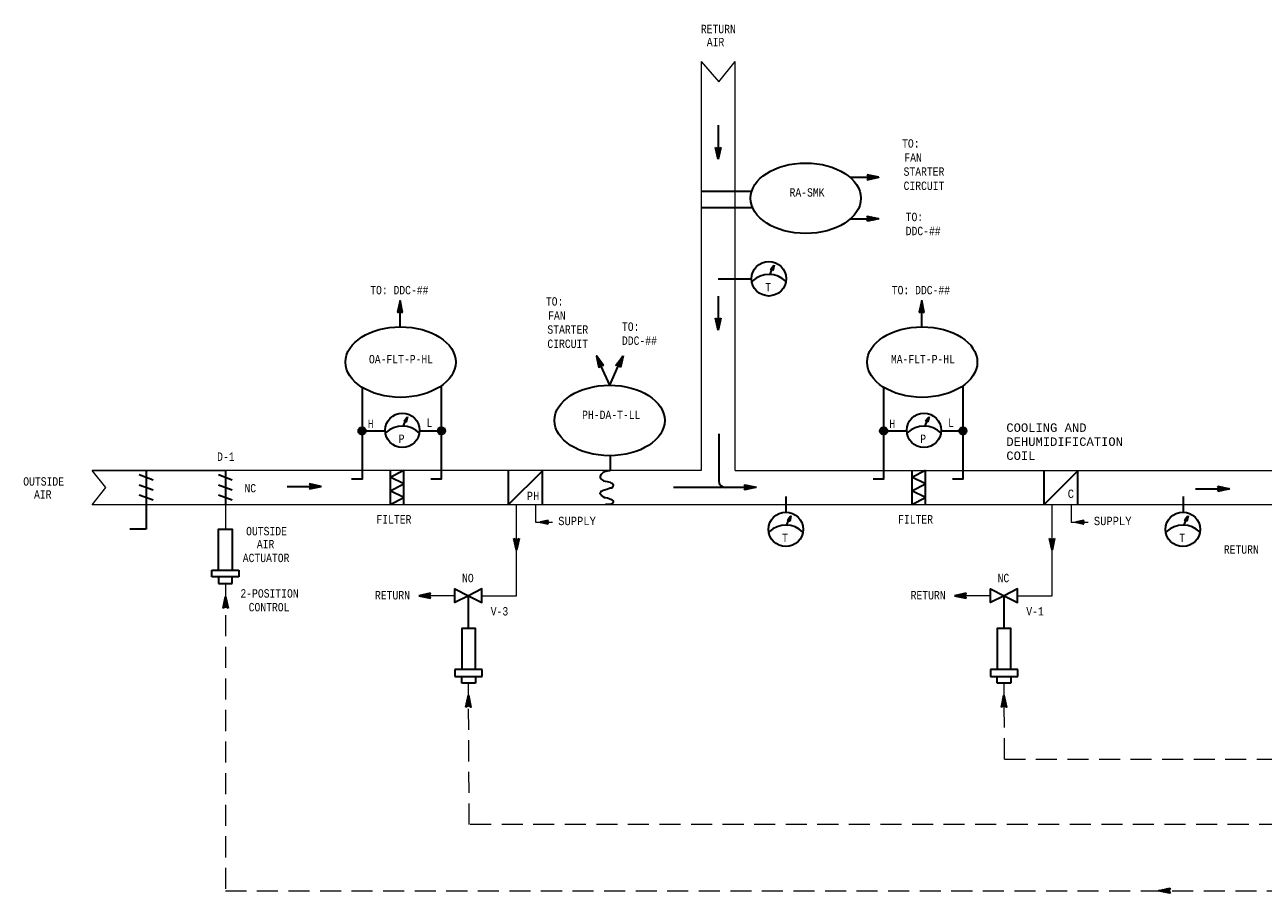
# Model space of a CAD drawing. Header units: inches. Extents: x 2 to 32.1, y 0.4 to 19.6.
# Tile 2 of 3: x 2 to 16.7, y 6.9 to 17.2. Entities that reach past the tile are written whole.
import ezdxf
from ezdxf.enums import TextEntityAlignment as Align

# ---------------------------------------------------------------- set-up
doc = ezdxf.new("R2010")
doc.units = ezdxf.units.IN
doc.header["$MEASUREMENT"] = 0
doc.linetypes.add('HIDDEN', pattern=[0.375, 0.25, -0.125])
for name, color, linetype, lineweight in [('M-ANNO-SYMB', 6, 'Continuous', 30), ('M-ANNO-TEXT', 2, 'Continuous', 30), ('M-DIAG-GRPH', 6, 'Continuous', 13)]:
    doc.layers.add(name, color=color, linetype=linetype, lineweight=lineweight)
doc.styles.add('CONTROLTXT', font='monotxt.shx')

msp = doc.modelspace()

# ---------------------------------------------------------------- linework, layer by layer
at = {"layer": 'M-ANNO-SYMB', "linetype": 'Continuous'}
for p, q in [((10.201, 16.017), (10.201, 15.612)), ((10.201, 15.612), (10.171, 15.752)), ((10.171, 15.752), (10.201, 15.737)), ((10.172, 15.746), (10.176, 15.749)), ((10.174, 15.751), (10.221, 15.704)), ((10.174, 15.737), (10.183, 15.746)), ((10.182, 15.702), (10.231, 15.751)), ((10.231, 15.752), (10.201, 15.612)), ((10.201, 15.737), (10.231, 15.752)), ((10.22, 15.747), (10.228, 15.739)), ((10.227, 15.75), (10.23, 15.747)), ((10.174, 15.74), (10.219, 15.695)), ((10.176, 15.728), (10.19, 15.742)), ((10.176, 15.727), (10.217, 15.686)), ((10.178, 15.719), (10.197, 15.739)), ((10.179, 15.713), (10.215, 15.677)), ((10.18, 15.711), (10.211, 15.742)), ((10.182, 15.7), (10.213, 15.669)), ((10.184, 15.693), (10.228, 15.738)), ((10.185, 15.686), (10.211, 15.66)), ((10.186, 15.684), (10.225, 15.724)), ((10.187, 15.676), (10.222, 15.711)), ((10.188, 15.673), (10.209, 15.651)), ((10.189, 15.667), (10.219, 15.697)), ((10.191, 15.658), (10.216, 15.684)), ((10.191, 15.659), (10.208, 15.642)), ((10.193, 15.65), (10.214, 15.67)), ((10.194, 15.646), (10.206, 15.634)), ((10.195, 15.74), (10.223, 15.712)), ((10.195, 15.641), (10.211, 15.657)), ((10.197, 15.632), (10.208, 15.643)), ((10.197, 15.632), (10.204, 15.625)), ((10.199, 15.623), (10.205, 15.63)), ((10.2, 15.619), (10.202, 15.616)), ((10.2, 15.615), (10.202, 15.616)), ((10.206, 15.739), (10.224, 15.721)), ((10.213, 15.743), (10.226, 15.73)), ((12.111, 15.398), (11.971, 15.428)), ((11.971, 15.428), (11.986, 15.398)), ((11.971, 15.368), (12.111, 15.398)), ((11.986, 15.398), (11.971, 15.368)), ((12.021, 15.417), (11.972, 15.368)), ((11.973, 15.425), (12.019, 15.378)), ((11.973, 15.371), (11.976, 15.369)), ((11.977, 15.426), (11.974, 15.423)), ((11.986, 15.424), (11.977, 15.416)), ((11.977, 15.379), (11.985, 15.371)), ((11.98, 15.386), (11.993, 15.372)), ((11.995, 15.423), (11.981, 15.408)), ((12.012, 15.419), (11.981, 15.388)), ((11.983, 15.425), (12.028, 15.38)), ((11.983, 15.404), (12.011, 15.376)), ((12.004, 15.421), (11.984, 15.401)), ((11.984, 15.393), (12.002, 15.374)), ((12.03, 15.415), (11.986, 15.371)), ((11.996, 15.422), (12.037, 15.382)), ((12.039, 15.413), (11.999, 15.374)), ((12.01, 15.419), (12.046, 15.384)), ((12.048, 15.411), (12.013, 15.377)), ((12.023, 15.416), (12.055, 15.386)), ((12.056, 15.409), (12.026, 15.379)), ((12.037, 15.414), (12.063, 15.387)), ((12.065, 15.408), (12.04, 15.382)), ((12.051, 15.411), (12.072, 15.389)), ((12.074, 15.406), (12.053, 15.385)), ((12.064, 15.408), (12.081, 15.391)), ((12.082, 15.404), (12.067, 15.388)), ((12.078, 15.405), (12.089, 15.393)), ((12.091, 15.402), (12.08, 15.391)), ((12.091, 15.402), (12.098, 15.395)), ((12.1, 15.4), (12.094, 15.394)), ((12.105, 15.399), (12.107, 15.397)), ((12.109, 15.398), (12.107, 15.397)), ((9.999, 15.233), (10.604, 15.233)), ((9.999, 15.039), (10.604, 15.039)), ((11.971, 14.936), (12.111, 14.906)), ((11.986, 14.906), (11.971, 14.936)), ((12.111, 14.906), (11.971, 14.876)), ((11.971, 14.876), (11.986, 14.906)), ((12.021, 14.887), (11.972, 14.936)), ((11.973, 14.932), (11.976, 14.935)), ((11.973, 14.879), (12.019, 14.926)), ((11.977, 14.878), (11.974, 14.881)), ((11.977, 14.925), (11.985, 14.933)), ((11.986, 14.879), (11.977, 14.888)), ((11.98, 14.918), (11.993, 14.931)), ((12.012, 14.885), (11.981, 14.916)), ((11.995, 14.881), (11.981, 14.895)), ((11.983, 14.9), (12.011, 14.928)), ((11.983, 14.879), (12.028, 14.924)), ((11.984, 14.911), (12.002, 14.93)), ((12.004, 14.883), (11.984, 14.903)), ((12.03, 14.889), (11.986, 14.933)), ((11.996, 14.882), (12.037, 14.922)), ((12.039, 14.891), (11.999, 14.93)), ((12.01, 14.884), (12.046, 14.92)), ((12.048, 14.893), (12.013, 14.927)), ((12.023, 14.887), (12.055, 14.918)), ((12.056, 14.894), (12.026, 14.924)), ((12.037, 14.89), (12.063, 14.916)), ((12.065, 14.896), (12.04, 14.922)), ((12.051, 14.893), (12.072, 14.915)), ((12.074, 14.898), (12.053, 14.919)), ((12.064, 14.896), (12.081, 14.913)), ((12.082, 14.9), (12.067, 14.916)), ((12.078, 14.899), (12.089, 14.911)), ((12.091, 14.902), (12.08, 14.913)), ((12.091, 14.902), (12.098, 14.909)), ((12.1, 14.904), (12.094, 14.91)), ((12.105, 14.905), (12.107, 14.907)), ((12.109, 14.906), (12.107, 14.907)), ((10.824, 14.3), (10.865, 14.356)), ((10.855, 14.312), (10.824, 14.3)), ((10.84, 14.301), (10.824, 14.3)), ((10.856, 14.316), (10.828, 14.306)), ((10.83, 14.3), (10.828, 14.305)), ((10.833, 14.3), (10.83, 14.309)), ((10.857, 14.321), (10.832, 14.311)), ((10.837, 14.3), (10.833, 14.312)), ((10.842, 14.298), (10.835, 14.316)), ((10.855, 14.308), (10.835, 14.3)), ((10.858, 14.325), (10.836, 14.316)), ((10.849, 14.289), (10.838, 14.319)), ((10.859, 14.329), (10.84, 14.322)), ((10.85, 14.288), (10.84, 14.301)), ((10.852, 14.294), (10.841, 14.323)), ((10.854, 14.304), (10.841, 14.299)), ((10.853, 14.3), (10.843, 14.326)), ((10.86, 14.333), (10.844, 14.327)), ((10.853, 14.299), (10.844, 14.296)), ((10.854, 14.307), (10.846, 14.33)), ((10.852, 14.295), (10.846, 14.293)), ((10.861, 14.338), (10.848, 14.333)), ((10.856, 14.313), (10.848, 14.333)), ((10.851, 14.291), (10.849, 14.29)), ((10.865, 14.356), (10.85, 14.288)), ((10.857, 14.32), (10.851, 14.337)), ((10.862, 14.342), (10.852, 14.338)), ((10.859, 14.326), (10.853, 14.34)), ((10.863, 14.346), (10.856, 14.343)), ((10.86, 14.333), (10.856, 14.344)), ((10.861, 14.339), (10.858, 14.347)), ((10.201, 14.191), (10.599, 14.191)), ((10.201, 13.988), (10.201, 13.583)), ((6.422, 13.933), (6.392, 13.793)), ((6.394, 13.805), (6.44, 13.85)), ((6.394, 13.795), (6.441, 13.842)), ((6.397, 13.819), (6.438, 13.859)), ((6.4, 13.832), (6.436, 13.868)), ((6.401, 13.835), (6.432, 13.803)), ((6.403, 13.846), (6.434, 13.877)), ((6.403, 13.843), (6.452, 13.794)), ((6.404, 13.852), (6.449, 13.808)), ((6.406, 13.859), (6.432, 13.885)), ((6.406, 13.861), (6.446, 13.821)), ((6.408, 13.87), (6.443, 13.835)), ((6.409, 13.873), (6.43, 13.894)), ((6.41, 13.878), (6.44, 13.848)), ((6.412, 13.886), (6.428, 13.903)), ((6.412, 13.887), (6.437, 13.862)), ((6.414, 13.896), (6.434, 13.875)), ((6.415, 13.9), (6.426, 13.912)), ((6.416, 13.905), (6.431, 13.889)), ((6.416, 13.805), (6.443, 13.833)), ((6.417, 13.913), (6.425, 13.92)), ((6.417, 13.913), (6.428, 13.902)), ((6.419, 13.922), (6.426, 13.916)), ((6.42, 13.927), (6.423, 13.929)), ((6.421, 13.931), (6.423, 13.929)), ((6.452, 13.793), (6.422, 13.933)), ((12.619, 13.933), (12.589, 13.793)), ((12.591, 13.805), (12.636, 13.85)), ((12.591, 13.795), (12.638, 13.842)), ((12.594, 13.819), (12.634, 13.859)), ((12.597, 13.832), (12.633, 13.868)), ((12.597, 13.835), (12.629, 13.803)), ((12.599, 13.843), (12.648, 13.794)), ((12.6, 13.846), (12.631, 13.877)), ((12.601, 13.852), (12.645, 13.808)), ((12.603, 13.859), (12.629, 13.885)), ((12.603, 13.861), (12.643, 13.821)), ((12.605, 13.87), (12.64, 13.835)), ((12.606, 13.873), (12.627, 13.894)), ((12.607, 13.878), (12.637, 13.848)), ((12.608, 13.886), (12.625, 13.903)), ((12.609, 13.887), (12.634, 13.862)), ((12.611, 13.9), (12.623, 13.912)), ((12.611, 13.896), (12.631, 13.875)), ((12.612, 13.905), (12.628, 13.889)), ((12.612, 13.805), (12.64, 13.833)), ((12.614, 13.913), (12.621, 13.92)), ((12.614, 13.913), (12.625, 13.902)), ((12.616, 13.922), (12.622, 13.916)), ((12.617, 13.927), (12.619, 13.929)), ((12.618, 13.931), (12.619, 13.929)), ((12.649, 13.793), (12.619, 13.933)), ((6.392, 13.793), (6.422, 13.808)), ((6.393, 13.8), (6.397, 13.796)), ((6.395, 13.808), (6.404, 13.8)), ((6.397, 13.817), (6.411, 13.803)), ((6.399, 13.826), (6.418, 13.807)), ((6.422, 13.808), (6.452, 13.793)), ((6.427, 13.806), (6.445, 13.824)), ((6.434, 13.802), (6.447, 13.816)), ((6.441, 13.799), (6.449, 13.807)), ((6.448, 13.795), (6.451, 13.798)), ((10.171, 13.723), (10.201, 13.708)), ((10.201, 13.583), (10.171, 13.723)), ((10.172, 13.717), (10.176, 13.721)), ((10.174, 13.722), (10.221, 13.675)), ((10.174, 13.708), (10.183, 13.717)), ((10.174, 13.711), (10.219, 13.666)), ((10.176, 13.699), (10.19, 13.714)), ((10.176, 13.698), (10.217, 13.657)), ((10.178, 13.691), (10.197, 13.71)), ((10.179, 13.684), (10.215, 13.649)), ((10.18, 13.682), (10.211, 13.713)), ((10.182, 13.673), (10.231, 13.722)), ((10.184, 13.664), (10.228, 13.709)), ((10.186, 13.656), (10.225, 13.695)), ((10.195, 13.711), (10.223, 13.684)), ((10.201, 13.708), (10.231, 13.723)), ((10.231, 13.723), (10.201, 13.583)), ((10.206, 13.711), (10.224, 13.692)), ((10.213, 13.714), (10.226, 13.701)), ((10.22, 13.718), (10.228, 13.71)), ((10.227, 13.721), (10.23, 13.719)), ((12.589, 13.793), (12.619, 13.808)), ((12.59, 13.8), (12.594, 13.796)), ((12.592, 13.808), (12.601, 13.8)), ((12.594, 13.817), (12.608, 13.803)), ((12.596, 13.826), (12.615, 13.807)), ((12.619, 13.808), (12.649, 13.793)), ((12.624, 13.806), (12.642, 13.824)), ((12.631, 13.802), (12.644, 13.816)), ((12.638, 13.799), (12.646, 13.807)), ((12.645, 13.795), (12.648, 13.798)), ((10.182, 13.671), (10.213, 13.64)), ((10.185, 13.657), (10.211, 13.631)), ((10.187, 13.647), (10.222, 13.682)), ((10.188, 13.644), (10.209, 13.622)), ((10.189, 13.638), (10.219, 13.668)), ((10.191, 13.63), (10.216, 13.655)), ((10.191, 13.63), (10.208, 13.614)), ((10.193, 13.621), (10.214, 13.641)), ((10.194, 13.617), (10.206, 13.605)), ((10.195, 13.612), (10.211, 13.628)), ((10.197, 13.603), (10.208, 13.614)), ((10.197, 13.603), (10.204, 13.596)), ((10.199, 13.595), (10.205, 13.601)), ((10.2, 13.59), (10.202, 13.588)), ((10.2, 13.586), (10.202, 13.587)), ((8.84, 13.164), (8.755, 13.279)), ((8.755, 13.279), (8.785, 13.139)), ((8.756, 13.277), (8.758, 13.276)), ((8.757, 13.273), (8.758, 13.276)), ((8.758, 13.268), (8.766, 13.265)), ((8.76, 13.259), (8.763, 13.269)), ((8.76, 13.259), (8.774, 13.254)), ((8.762, 13.251), (8.782, 13.243)), ((8.763, 13.246), (8.768, 13.261)), ((8.765, 13.232), (8.774, 13.254)), ((8.768, 13.219), (8.779, 13.247)), ((8.986, 13.164), (9.071, 13.279)), ((9.071, 13.279), (9.041, 13.139)), ((9.064, 13.251), (9.044, 13.243)), ((9.058, 13.219), (9.047, 13.247)), ((9.066, 13.259), (9.052, 13.254)), ((9.061, 13.232), (9.052, 13.254)), ((9.063, 13.246), (9.057, 13.261)), ((9.068, 13.268), (9.06, 13.265)), ((9.066, 13.259), (9.063, 13.269)), ((9.07, 13.277), (9.068, 13.276)), ((9.069, 13.273), (9.068, 13.276)), ((8.763, 13.242), (8.791, 13.231)), ((8.765, 13.233), (8.799, 13.22)), ((8.767, 13.224), (8.807, 13.209)), ((8.769, 13.216), (8.815, 13.198)), ((8.771, 13.205), (8.784, 13.24)), ((8.771, 13.207), (8.823, 13.187)), ((8.773, 13.198), (8.831, 13.176)), ((8.774, 13.192), (8.79, 13.233)), ((8.775, 13.189), (8.839, 13.165)), ((8.776, 13.181), (8.818, 13.165)), ((8.777, 13.178), (8.795, 13.225)), ((8.778, 13.172), (8.804, 13.162)), ((8.78, 13.165), (8.8, 13.218)), ((8.78, 13.163), (8.799, 13.156)), ((8.782, 13.154), (8.794, 13.15)), ((8.783, 13.151), (8.805, 13.211)), ((8.784, 13.146), (8.789, 13.144)), ((8.785, 13.139), (8.806, 13.165)), ((8.787, 13.142), (8.811, 13.204)), ((8.802, 13.16), (8.816, 13.197)), ((8.806, 13.165), (8.84, 13.164)), ((8.812, 13.165), (8.821, 13.189)), ((8.82, 13.165), (8.827, 13.182)), ((8.828, 13.164), (8.832, 13.175)), ((8.836, 13.164), (8.837, 13.168)), ((9.019, 13.165), (8.986, 13.164)), ((9.051, 13.189), (8.987, 13.165)), ((8.99, 13.164), (8.989, 13.168)), ((8.998, 13.164), (8.994, 13.175)), ((9.053, 13.198), (8.995, 13.176)), ((9.006, 13.165), (8.999, 13.182)), ((9.055, 13.207), (9.003, 13.187)), ((9.014, 13.165), (9.005, 13.189)), ((9.049, 13.181), (9.008, 13.165)), ((9.024, 13.16), (9.01, 13.197)), ((9.057, 13.216), (9.011, 13.198)), ((9.039, 13.142), (9.015, 13.204)), ((9.059, 13.224), (9.019, 13.209)), ((9.041, 13.139), (9.019, 13.165)), ((9.043, 13.151), (9.02, 13.211)), ((9.048, 13.172), (9.022, 13.162)), ((9.046, 13.165), (9.026, 13.218)), ((9.061, 13.233), (9.027, 13.22)), ((9.046, 13.163), (9.027, 13.156)), ((9.049, 13.178), (9.031, 13.225)), ((9.044, 13.154), (9.032, 13.15)), ((9.063, 13.242), (9.035, 13.231)), ((9.052, 13.192), (9.036, 13.233)), ((9.042, 13.146), (9.037, 13.144)), ((9.055, 13.205), (9.042, 13.24)), ((6.469, 12.5), (6.51, 12.555)), ((6.501, 12.512), (6.47, 12.5)), ((6.502, 12.516), (6.474, 12.505)), ((6.479, 12.5), (6.476, 12.508)), ((6.503, 12.52), (6.478, 12.511)), ((6.483, 12.5), (6.478, 12.512)), ((6.5, 12.508), (6.48, 12.5)), ((6.504, 12.525), (6.481, 12.516)), ((6.488, 12.498), (6.481, 12.515)), ((6.495, 12.489), (6.484, 12.519)), ((6.505, 12.529), (6.485, 12.521)), ((6.497, 12.493), (6.486, 12.522)), ((6.506, 12.533), (6.489, 12.527)), ((6.499, 12.5), (6.489, 12.526)), ((6.5, 12.506), (6.491, 12.529)), ((6.506, 12.537), (6.493, 12.532)), ((6.501, 12.513), (6.494, 12.533)), ((6.51, 12.555), (6.496, 12.488)), ((6.503, 12.519), (6.496, 12.536)), ((6.507, 12.541), (6.497, 12.538)), ((6.504, 12.526), (6.499, 12.54)), ((6.508, 12.546), (6.501, 12.543)), ((6.505, 12.533), (6.501, 12.543)), ((6.507, 12.539), (6.504, 12.547)), ((12.666, 12.5), (12.707, 12.555)), ((12.698, 12.512), (12.666, 12.5)), ((12.699, 12.516), (12.67, 12.505)), ((12.676, 12.5), (12.673, 12.508)), ((12.7, 12.52), (12.674, 12.511)), ((12.68, 12.5), (12.675, 12.512)), ((12.697, 12.508), (12.677, 12.5)), ((12.701, 12.525), (12.678, 12.516)), ((12.684, 12.498), (12.678, 12.515)), ((12.692, 12.489), (12.68, 12.519)), ((12.701, 12.529), (12.682, 12.521)), ((12.694, 12.493), (12.683, 12.522)), ((12.695, 12.5), (12.685, 12.526)), ((12.702, 12.533), (12.686, 12.527)), ((12.697, 12.506), (12.688, 12.529)), ((12.703, 12.537), (12.69, 12.532)), ((12.698, 12.513), (12.691, 12.533)), ((12.707, 12.555), (12.693, 12.488)), ((12.699, 12.519), (12.693, 12.536)), ((12.704, 12.541), (12.694, 12.538)), ((12.701, 12.526), (12.696, 12.54)), ((12.705, 12.546), (12.698, 12.543)), ((12.702, 12.533), (12.698, 12.543)), ((12.704, 12.539), (12.701, 12.547)), ((5.928, 12.399), (5.957, 12.427)), ((5.929, 12.372), (5.984, 12.427)), ((5.929, 12.399), (5.984, 12.344)), ((5.929, 12.372), (5.956, 12.344)), ((5.939, 12.355), (6.001, 12.417)), ((5.939, 12.416), (6.001, 12.355)), ((5.956, 12.427), (6.011, 12.372)), ((5.956, 12.344), (6.011, 12.399)), ((5.983, 12.427), (6.012, 12.399)), ((5.983, 12.344), (6.011, 12.372)), ((6.486, 12.5), (6.469, 12.5)), ((6.475, 12.5), (6.473, 12.505)), ((6.496, 12.488), (6.486, 12.5)), ((6.499, 12.503), (6.487, 12.499)), ((6.498, 12.499), (6.489, 12.496)), ((6.497, 12.495), (6.492, 12.493)), ((6.497, 12.491), (6.494, 12.49)), ((6.871, 12.372), (6.927, 12.427)), ((6.871, 12.399), (6.899, 12.427)), ((6.871, 12.399), (6.926, 12.344)), ((6.871, 12.372), (6.899, 12.344)), ((6.882, 12.355), (6.944, 12.417)), ((6.882, 12.416), (6.944, 12.355)), ((6.899, 12.427), (6.954, 12.372)), ((6.899, 12.344), (6.954, 12.399)), ((6.926, 12.427), (6.954, 12.399)), ((6.926, 12.344), (6.954, 12.372)), ((12.125, 12.372), (12.181, 12.427)), ((12.125, 12.399), (12.153, 12.427)), ((12.125, 12.399), (12.18, 12.344)), ((12.125, 12.372), (12.153, 12.344)), ((12.136, 12.355), (12.198, 12.417)), ((12.136, 12.416), (12.198, 12.355)), ((12.153, 12.427), (12.208, 12.372)), ((12.153, 12.344), (12.208, 12.399)), ((12.18, 12.427), (12.208, 12.399)), ((12.18, 12.344), (12.208, 12.372)), ((12.682, 12.5), (12.666, 12.5)), ((12.672, 12.5), (12.67, 12.505)), ((12.693, 12.488), (12.682, 12.5)), ((12.696, 12.503), (12.684, 12.499)), ((12.695, 12.499), (12.686, 12.496)), ((12.694, 12.495), (12.688, 12.493)), ((12.693, 12.491), (12.691, 12.49)), ((13.068, 12.399), (13.096, 12.427)), ((13.068, 12.372), (13.123, 12.427)), ((13.068, 12.399), (13.123, 12.344)), ((13.068, 12.372), (13.096, 12.344)), ((13.079, 12.355), (13.14, 12.417)), ((13.079, 12.416), (13.14, 12.355)), ((13.096, 12.427), (13.151, 12.372)), ((13.096, 12.344), (13.151, 12.399)), ((13.123, 12.427), (13.151, 12.399)), ((13.123, 12.344), (13.151, 12.372)), ((10.207, 12.351), (10.207, 11.795)), ((8.916, 12.092), (8.916, 11.917)), ((6.468, 11.513), (6.468, 11.918)), ((12.665, 11.513), (12.665, 11.918)), ((3.324, 11.867), (3.487, 11.807)), ((4.264, 11.867), (4.428, 11.807)), ((4.346, 11.917), (4.346, 11.517)), ((7.707, 11.913), (7.707, 11.508)), ((14.07, 11.913), (14.07, 11.508)), ((3.324, 11.747), (3.487, 11.688)), ((3.324, 11.628), (3.487, 11.568)), ((4.264, 11.747), (4.428, 11.688)), ((4.264, 11.628), (4.428, 11.568)), ((5.08, 11.727), (5.485, 11.727)), ((5.345, 11.757), (5.36, 11.727)), ((5.485, 11.727), (5.345, 11.757)), ((5.36, 11.727), (5.345, 11.697)), ((5.345, 11.697), (5.485, 11.727)), ((5.346, 11.755), (5.393, 11.708)), ((5.395, 11.747), (5.346, 11.698)), ((5.351, 11.756), (5.347, 11.752)), ((5.347, 11.701), (5.349, 11.698)), ((5.35, 11.708), (5.358, 11.7)), ((5.36, 11.754), (5.351, 11.745)), ((5.368, 11.752), (5.354, 11.738)), ((5.354, 11.715), (5.367, 11.702)), ((5.386, 11.748), (5.355, 11.717)), ((5.356, 11.755), (5.402, 11.71)), ((5.357, 11.733), (5.384, 11.706)), ((5.357, 11.722), (5.376, 11.704)), ((5.377, 11.75), (5.358, 11.731)), ((5.404, 11.745), (5.359, 11.7)), ((5.37, 11.752), (5.411, 11.711)), ((5.412, 11.743), (5.373, 11.703)), ((5.383, 11.749), (5.419, 11.713)), ((5.421, 11.741), (5.386, 11.706)), ((5.397, 11.746), (5.428, 11.715)), ((5.43, 11.739), (5.4, 11.709)), ((5.411, 11.743), (5.437, 11.717)), ((5.438, 11.737), (5.413, 11.712)), ((5.424, 11.74), (5.446, 11.719)), ((5.447, 11.735), (5.427, 11.715)), ((5.438, 11.737), (5.454, 11.721)), ((5.456, 11.733), (5.44, 11.718)), ((5.451, 11.735), (5.463, 11.723)), ((5.465, 11.732), (5.454, 11.721)), ((5.465, 11.732), (5.472, 11.725)), ((5.473, 11.73), (5.467, 11.724)), ((5.478, 11.729), (5.48, 11.726)), ((5.482, 11.728), (5.481, 11.726)), ((9.67, 11.716), (10.653, 11.716)), ((10.513, 11.746), (10.653, 11.716)), ((10.528, 11.716), (10.513, 11.746)), ((10.653, 11.716), (10.513, 11.686)), ((10.513, 11.686), (10.528, 11.716)), ((10.563, 11.697), (10.514, 11.746)), ((10.515, 11.742), (10.518, 11.745)), ((10.515, 11.688), (10.561, 11.735)), ((10.519, 11.687), (10.516, 11.691)), ((10.519, 11.735), (10.527, 11.743)), ((10.528, 11.689), (10.519, 11.698)), ((10.522, 11.728), (10.535, 11.741)), ((10.554, 11.695), (10.523, 11.726)), ((10.537, 11.691), (10.523, 11.705)), ((10.525, 11.71), (10.553, 11.737)), ((10.525, 11.688), (10.57, 11.734)), ((10.526, 11.721), (10.544, 11.739)), ((10.546, 11.693), (10.526, 11.712)), ((10.572, 11.698), (10.528, 11.743)), ((10.538, 11.691), (10.579, 11.732)), ((10.581, 11.7), (10.541, 11.74)), ((10.552, 11.694), (10.588, 11.73)), ((10.589, 11.702), (10.555, 11.737)), ((10.565, 11.697), (10.596, 11.728)), ((10.598, 11.704), (10.568, 11.734)), ((10.579, 11.7), (10.605, 11.726)), ((10.607, 11.706), (10.582, 11.731)), ((10.592, 11.703), (10.614, 11.724)), ((10.616, 11.708), (10.595, 11.728)), ((10.606, 11.706), (10.623, 11.722)), ((10.624, 11.71), (10.609, 11.725)), ((10.619, 11.709), (10.631, 11.72)), ((10.633, 11.711), (10.622, 11.722)), ((10.633, 11.711), (10.64, 11.719)), ((10.642, 11.713), (10.636, 11.72)), ((10.646, 11.714), (10.649, 11.717)), ((10.651, 11.715), (10.649, 11.717)), ((15.873, 11.698), (16.278, 11.698)), ((16.153, 11.698), (16.138, 11.728)), ((16.138, 11.728), (16.278, 11.698)), ((16.138, 11.668), (16.153, 11.698)), ((16.278, 11.698), (16.138, 11.668)), ((16.188, 11.679), (16.139, 11.728)), ((16.139, 11.671), (16.186, 11.718)), ((16.14, 11.724), (16.143, 11.727)), ((16.144, 11.669), (16.141, 11.673)), ((16.143, 11.717), (16.151, 11.725)), ((16.153, 11.671), (16.144, 11.68)), ((16.147, 11.71), (16.16, 11.723)), ((16.179, 11.677), (16.148, 11.708)), ((16.162, 11.673), (16.148, 11.687)), ((16.15, 11.692), (16.178, 11.72)), ((16.15, 11.671), (16.195, 11.716)), ((16.151, 11.703), (16.169, 11.721)), ((16.171, 11.675), (16.151, 11.694)), ((16.197, 11.681), (16.152, 11.725)), ((16.163, 11.673), (16.204, 11.714)), ((16.206, 11.683), (16.166, 11.722)), ((16.177, 11.676), (16.213, 11.712)), ((16.214, 11.684), (16.179, 11.719)), ((16.19, 11.679), (16.221, 11.71)), ((16.223, 11.686), (16.193, 11.716)), ((16.204, 11.682), (16.23, 11.708)), ((16.232, 11.688), (16.206, 11.713)), ((16.217, 11.685), (16.239, 11.706)), ((16.24, 11.69), (16.22, 11.711)), ((16.231, 11.688), (16.248, 11.705)), ((16.249, 11.692), (16.233, 11.708)), ((16.244, 11.691), (16.256, 11.703)), ((16.258, 11.694), (16.247, 11.705)), ((16.258, 11.694), (16.265, 11.701)), ((16.267, 11.696), (16.26, 11.702)), ((16.271, 11.697), (16.274, 11.699)), ((16.275, 11.697), (16.274, 11.699)), ((11.006, 11.609), (11.006, 11.421)), ((15.724, 11.609), (15.724, 11.421)), ((11.025, 11.323), (11.066, 11.379)), ((11.057, 11.336), (11.025, 11.324)), ((11.058, 11.34), (11.029, 11.329)), ((11.035, 11.324), (11.031, 11.332)), ((11.058, 11.344), (11.033, 11.334)), ((11.039, 11.324), (11.034, 11.336)), ((11.056, 11.331), (11.036, 11.324)), ((11.059, 11.348), (11.037, 11.34)), ((11.043, 11.321), (11.037, 11.339)), ((11.051, 11.313), (11.039, 11.343)), ((11.06, 11.353), (11.041, 11.345)), ((11.053, 11.317), (11.042, 11.346)), ((11.054, 11.324), (11.044, 11.35)), ((11.061, 11.357), (11.045, 11.351)), ((11.056, 11.33), (11.047, 11.353)), ((11.062, 11.361), (11.049, 11.356)), ((11.057, 11.337), (11.049, 11.357)), ((11.066, 11.379), (11.051, 11.311)), ((11.058, 11.343), (11.052, 11.36)), ((11.063, 11.365), (11.053, 11.361)), ((11.06, 11.35), (11.055, 11.364)), ((11.064, 11.369), (11.057, 11.367)), ((11.061, 11.356), (11.057, 11.367)), ((11.063, 11.363), (11.06, 11.37)), ((15.743, 11.323), (15.784, 11.379)), ((15.774, 11.336), (15.743, 11.324)), ((15.775, 11.34), (15.747, 11.329)), ((15.752, 11.324), (15.749, 11.332)), ((15.776, 11.344), (15.751, 11.334)), ((15.756, 11.324), (15.752, 11.336)), ((15.761, 11.321), (15.754, 11.339)), ((15.774, 11.331), (15.754, 11.324)), ((15.777, 11.348), (15.755, 11.34)), ((15.768, 11.313), (15.757, 11.343)), ((15.778, 11.353), (15.759, 11.345)), ((15.771, 11.317), (15.759, 11.346)), ((15.772, 11.324), (15.762, 11.35)), ((15.779, 11.357), (15.763, 11.351)), ((15.773, 11.33), (15.765, 11.353)), ((15.78, 11.361), (15.767, 11.356)), ((15.775, 11.337), (15.767, 11.357)), ((15.784, 11.379), (15.769, 11.311)), ((15.776, 11.343), (15.77, 11.36)), ((15.781, 11.365), (15.771, 11.361)), ((15.778, 11.35), (15.772, 11.364)), ((15.782, 11.369), (15.775, 11.367)), ((15.779, 11.356), (15.775, 11.367)), ((15.78, 11.363), (15.777, 11.37)), ((11.041, 11.324), (11.025, 11.323)), ((11.031, 11.324), (11.029, 11.329)), ((11.051, 11.311), (11.041, 11.324)), ((11.055, 11.327), (11.042, 11.322)), ((11.054, 11.323), (11.045, 11.319)), ((11.053, 11.319), (11.047, 11.317)), ((11.052, 11.314), (11.05, 11.314)), ((15.759, 11.324), (15.743, 11.323)), ((15.749, 11.324), (15.747, 11.329)), ((15.769, 11.311), (15.759, 11.324)), ((15.773, 11.327), (15.76, 11.322)), ((15.772, 11.323), (15.763, 11.319)), ((15.771, 11.319), (15.765, 11.317)), ((15.77, 11.314), (15.768, 11.314)), ((7.805, 10.969), (7.775, 11.109)), ((7.775, 11.109), (7.805, 11.094)), ((7.776, 11.102), (7.78, 11.106)), ((7.777, 11.107), (7.824, 11.06)), ((7.777, 11.097), (7.822, 11.052)), ((7.778, 11.094), (7.787, 11.103)), ((7.78, 11.085), (7.794, 11.099)), ((7.78, 11.083), (7.82, 11.043)), ((7.782, 11.076), (7.801, 11.096)), ((7.783, 11.067), (7.815, 11.099)), ((7.785, 11.059), (7.834, 11.108)), ((7.787, 11.05), (7.831, 11.094)), ((7.789, 11.041), (7.829, 11.081)), ((7.798, 11.097), (7.826, 11.069)), ((7.835, 11.109), (7.805, 10.969)), ((7.805, 11.094), (7.835, 11.109)), ((7.81, 11.096), (7.828, 11.078)), ((7.817, 11.1), (7.83, 11.087)), ((7.824, 11.103), (7.832, 11.095)), ((7.831, 11.107), (7.834, 11.104)), ((14.138, 11.109), (14.168, 11.094)), ((14.168, 10.969), (14.138, 11.109)), ((14.14, 11.102), (14.143, 11.106)), ((14.141, 11.107), (14.188, 11.06)), ((14.141, 11.097), (14.186, 11.052)), ((14.142, 11.094), (14.15, 11.103)), ((14.143, 11.085), (14.158, 11.099)), ((14.144, 11.083), (14.184, 11.043)), ((14.145, 11.076), (14.165, 11.096)), ((14.147, 11.067), (14.178, 11.099)), ((14.149, 11.059), (14.198, 11.108)), ((14.151, 11.05), (14.195, 11.094)), ((14.153, 11.041), (14.192, 11.081)), ((14.162, 11.097), (14.19, 11.069)), ((14.168, 11.094), (14.198, 11.109)), ((14.198, 11.109), (14.168, 10.969)), ((14.173, 11.096), (14.192, 11.078)), ((14.18, 11.1), (14.194, 11.087)), ((14.187, 11.103), (14.195, 11.095)), ((14.195, 11.107), (14.197, 11.104)), ((4.184, 10.653), (4.184, 10.734)), ((4.184, 10.734), (4.508, 10.734)), ((4.508, 10.653), (4.184, 10.653)), ((4.265, 10.653), (4.265, 10.572)), ((4.427, 10.572), (4.427, 10.653)), ((4.508, 10.734), (4.508, 10.653)), ((4.265, 10.572), (4.427, 10.572)), ((6.785, 10.458), (6.645, 10.428)), ((6.709, 10.415), (6.744, 10.45)), ((6.718, 10.413), (6.757, 10.452)), ((6.726, 10.411), (6.771, 10.455)), ((6.735, 10.409), (6.784, 10.458)), ((6.784, 10.401), (6.737, 10.448)), ((6.773, 10.422), (6.746, 10.45)), ((6.773, 10.433), (6.754, 10.452)), ((6.776, 10.441), (6.763, 10.454)), ((6.77, 10.428), (6.785, 10.458)), ((6.78, 10.448), (6.772, 10.456)), ((6.783, 10.455), (6.781, 10.457)), ((13.149, 10.458), (13.009, 10.428)), ((13.073, 10.415), (13.108, 10.45)), ((13.081, 10.413), (13.121, 10.452)), ((13.09, 10.411), (13.135, 10.455)), ((13.099, 10.409), (13.148, 10.458)), ((13.148, 10.401), (13.101, 10.448)), ((13.137, 10.422), (13.109, 10.45)), ((13.136, 10.433), (13.118, 10.452)), ((13.14, 10.441), (13.127, 10.454)), ((13.134, 10.428), (13.149, 10.458)), ((13.144, 10.448), (13.136, 10.456)), ((13.147, 10.455), (13.144, 10.457)), ((4.319, 10.28), (4.349, 10.42)), ((4.369, 10.33), (4.32, 10.28)), ((4.367, 10.338), (4.323, 10.294)), ((4.337, 10.289), (4.324, 10.302)), ((4.365, 10.347), (4.325, 10.307)), ((4.344, 10.292), (4.326, 10.31)), ((4.363, 10.356), (4.328, 10.321)), ((4.356, 10.292), (4.328, 10.319)), ((4.377, 10.281), (4.33, 10.328)), ((4.361, 10.364), (4.331, 10.334)), ((4.377, 10.291), (4.332, 10.337)), ((4.359, 10.373), (4.334, 10.348)), ((4.374, 10.305), (4.334, 10.345)), ((4.371, 10.318), (4.335, 10.354)), ((4.357, 10.382), (4.337, 10.361)), ((4.368, 10.332), (4.337, 10.363)), ((4.365, 10.345), (4.339, 10.372)), ((4.371, 10.321), (4.339, 10.289)), ((4.356, 10.391), (4.34, 10.375)), ((4.362, 10.359), (4.341, 10.38)), ((4.354, 10.399), (4.343, 10.388)), ((4.36, 10.372), (4.343, 10.389)), ((4.357, 10.386), (4.345, 10.398)), ((4.352, 10.408), (4.346, 10.402)), ((4.354, 10.399), (4.347, 10.406)), ((4.349, 10.42), (4.38, 10.28)), ((4.35, 10.417), (4.349, 10.415)), ((4.351, 10.413), (4.349, 10.415)), ((4.372, 10.312), (4.353, 10.293)), ((4.374, 10.303), (4.36, 10.289)), ((6.645, 10.428), (6.785, 10.398)), ((6.648, 10.428), (6.649, 10.429)), ((6.652, 10.427), (6.65, 10.429)), ((6.657, 10.426), (6.663, 10.432)), ((6.665, 10.424), (6.658, 10.431)), ((6.665, 10.424), (6.676, 10.435)), ((6.679, 10.421), (6.667, 10.433)), ((6.674, 10.422), (6.69, 10.438)), ((6.692, 10.418), (6.676, 10.435)), ((6.683, 10.42), (6.703, 10.441)), ((6.706, 10.415), (6.684, 10.437)), ((6.692, 10.419), (6.717, 10.444)), ((6.719, 10.413), (6.693, 10.439)), ((6.7, 10.417), (6.73, 10.447)), ((6.733, 10.41), (6.702, 10.441)), ((6.746, 10.407), (6.711, 10.442)), ((6.76, 10.404), (6.719, 10.444)), ((6.773, 10.401), (6.728, 10.446)), ((6.744, 10.407), (6.775, 10.439)), ((6.753, 10.405), (6.772, 10.425)), ((6.761, 10.404), (6.776, 10.418)), ((6.785, 10.398), (6.77, 10.428)), ((6.77, 10.402), (6.779, 10.411)), ((6.779, 10.4), (6.783, 10.404)), ((13.009, 10.428), (13.149, 10.398)), ((13.011, 10.428), (13.013, 10.429)), ((13.016, 10.427), (13.013, 10.429)), ((13.02, 10.426), (13.026, 10.432)), ((13.029, 10.424), (13.022, 10.431)), ((13.029, 10.424), (13.04, 10.435)), ((13.043, 10.421), (13.031, 10.433)), ((13.038, 10.422), (13.054, 10.438)), ((13.056, 10.418), (13.039, 10.435)), ((13.047, 10.42), (13.067, 10.441)), ((13.07, 10.415), (13.048, 10.437)), ((13.055, 10.419), (13.081, 10.444)), ((13.083, 10.413), (13.057, 10.439)), ((13.064, 10.417), (13.094, 10.447)), ((13.097, 10.41), (13.066, 10.441)), ((13.11, 10.407), (13.074, 10.442)), ((13.124, 10.404), (13.083, 10.444)), ((13.137, 10.401), (13.092, 10.446)), ((13.108, 10.407), (13.139, 10.439)), ((13.116, 10.405), (13.136, 10.425)), ((13.125, 10.404), (13.139, 10.418)), ((13.149, 10.398), (13.134, 10.428)), ((13.134, 10.402), (13.143, 10.411)), ((13.143, 10.4), (13.146, 10.404)), ((4.349, 10.295), (4.319, 10.28)), ((4.323, 10.281), (4.32, 10.284)), ((4.33, 10.285), (4.322, 10.293)), ((4.38, 10.28), (4.349, 10.295)), ((4.376, 10.295), (4.367, 10.286)), ((4.378, 10.286), (4.374, 10.282)), ((7.397, 9.551), (7.073, 9.551)), ((7.073, 9.551), (7.073, 9.47)), ((7.073, 9.47), (7.397, 9.47)), ((7.154, 9.389), (7.154, 9.47)), ((7.316, 9.47), (7.316, 9.389)), ((7.397, 9.47), (7.397, 9.551)), ((13.436, 9.551), (13.436, 9.47)), ((13.76, 9.551), (13.436, 9.551)), ((13.436, 9.47), (13.76, 9.47)), ((13.517, 9.389), (13.517, 9.47)), ((13.679, 9.47), (13.679, 9.389)), ((13.76, 9.47), (13.76, 9.551)), ((7.316, 9.389), (7.154, 9.389)), ((13.679, 9.389), (13.517, 9.389)), ((15.432, 6.926), (15.572, 6.956)), ((15.572, 6.896), (15.432, 6.926)), ((15.435, 6.926), (15.436, 6.925)), ((15.439, 6.927), (15.437, 6.925)), ((15.444, 6.928), (15.45, 6.922)), ((15.452, 6.93), (15.445, 6.923)), ((15.452, 6.93), (15.463, 6.919)), ((15.466, 6.933), (15.454, 6.921)), ((15.461, 6.932), (15.477, 6.916)), ((15.479, 6.936), (15.463, 6.919)), ((15.47, 6.934), (15.49, 6.913)), ((15.493, 6.939), (15.471, 6.917)), ((15.479, 6.936), (15.504, 6.91)), ((15.506, 6.942), (15.48, 6.916)), ((15.487, 6.938), (15.517, 6.908)), ((15.52, 6.945), (15.489, 6.914)), ((15.496, 6.939), (15.531, 6.905)), ((15.533, 6.948), (15.498, 6.912)), ((15.505, 6.941), (15.544, 6.902)), ((15.547, 6.95), (15.506, 6.91)), ((15.513, 6.943), (15.558, 6.899)), ((15.56, 6.953), (15.515, 6.908)), ((15.522, 6.945), (15.571, 6.896)), ((15.571, 6.953), (15.524, 6.906)), ((15.531, 6.947), (15.562, 6.916)), ((15.56, 6.932), (15.533, 6.904)), ((15.54, 6.949), (15.559, 6.929)), ((15.56, 6.921), (15.541, 6.902)), ((15.548, 6.951), (15.563, 6.937)), ((15.572, 6.956), (15.557, 6.926)), ((15.557, 6.953), (15.566, 6.944)), ((15.557, 6.926), (15.572, 6.896)), ((15.566, 6.954), (15.57, 6.951)), ((15.563, 6.914), (15.55, 6.901)), ((15.567, 6.907), (15.559, 6.899)), ((15.57, 6.9), (15.568, 6.897))]:
    msp.add_line(p, q, dxfattribs=at)
at = {"layer": 'M-ANNO-SYMB'}
for p, q in [((11.767, 15.398), (12.045, 15.398)), ((11.772, 14.906), (12.045, 14.906)), ((10.813, 14.24), (10.837, 14.294)), ((6.422, 13.621), (6.422, 13.868)), ((12.619, 13.621), (12.619, 13.868)), ((8.913, 12.928), (8.812, 13.153)), ((8.913, 12.928), (9.014, 13.153)), ((6.458, 12.44), (6.483, 12.494)), ((12.655, 12.44), (12.68, 12.494)), ((3.405, 11.221), (3.21, 11.221)), ((8.182, 11.323), (8.085, 11.302)), ((8.085, 11.302), (8.182, 11.281)), ((8.087, 11.301), (8.088, 11.302)), ((8.09, 11.301), (8.088, 11.302)), ((8.093, 11.3), (8.097, 11.304)), ((8.099, 11.299), (8.094, 11.304)), ((8.099, 11.299), (8.107, 11.306)), ((8.108, 11.297), (8.1, 11.305)), ((8.105, 11.297), (8.116, 11.308)), ((8.118, 11.295), (8.106, 11.306)), ((8.111, 11.296), (8.125, 11.31)), ((8.127, 11.293), (8.112, 11.308)), ((8.117, 11.295), (8.135, 11.312)), ((8.137, 11.291), (8.118, 11.309)), ((8.123, 11.294), (8.144, 11.314)), ((8.146, 11.289), (8.124, 11.31)), ((8.129, 11.292), (8.154, 11.316)), ((8.155, 11.287), (8.131, 11.311)), ((8.135, 11.291), (8.163, 11.318)), ((8.165, 11.285), (8.137, 11.313)), ((8.141, 11.29), (8.172, 11.32)), ((8.174, 11.283), (8.143, 11.314)), ((8.148, 11.288), (8.182, 11.322)), ((8.181, 11.283), (8.149, 11.315)), ((8.154, 11.287), (8.175, 11.309)), ((8.174, 11.297), (8.155, 11.317)), ((8.16, 11.286), (8.173, 11.299)), ((8.174, 11.305), (8.161, 11.318)), ((8.166, 11.284), (8.176, 11.294)), ((8.176, 11.31), (8.167, 11.319)), ((8.172, 11.302), (8.182, 11.323)), ((8.182, 11.281), (8.172, 11.302)), ((8.172, 11.283), (8.178, 11.289)), ((8.179, 11.315), (8.173, 11.321)), ((8.178, 11.282), (8.181, 11.284)), ((8.181, 11.32), (8.179, 11.322)), ((11.014, 11.263), (11.038, 11.318)), ((14.546, 11.323), (14.449, 11.302)), ((14.449, 11.302), (14.546, 11.281)), ((14.45, 11.301), (14.452, 11.302)), ((14.453, 11.301), (14.452, 11.302)), ((14.457, 11.3), (14.461, 11.304)), ((14.463, 11.299), (14.458, 11.304)), ((14.463, 11.299), (14.47, 11.306)), ((14.472, 11.297), (14.464, 11.305)), ((14.469, 11.297), (14.48, 11.308)), ((14.482, 11.295), (14.47, 11.306)), ((14.475, 11.296), (14.489, 11.31)), ((14.491, 11.293), (14.476, 11.308)), ((14.481, 11.295), (14.498, 11.312)), ((14.5, 11.291), (14.482, 11.309)), ((14.487, 11.294), (14.508, 11.314)), ((14.51, 11.289), (14.488, 11.31)), ((14.493, 11.292), (14.517, 11.316)), ((14.519, 11.287), (14.494, 11.311)), ((14.499, 11.291), (14.527, 11.318)), ((14.528, 11.285), (14.5, 11.313)), ((14.505, 11.29), (14.536, 11.32)), ((14.538, 11.283), (14.506, 11.314)), ((14.511, 11.288), (14.545, 11.322)), ((14.545, 11.283), (14.512, 11.315)), ((14.517, 11.287), (14.539, 11.309)), ((14.538, 11.297), (14.518, 11.317)), ((14.523, 11.286), (14.537, 11.299)), ((14.537, 11.305), (14.525, 11.318)), ((14.529, 11.284), (14.539, 11.294)), ((14.54, 11.31), (14.531, 11.319)), ((14.536, 11.302), (14.546, 11.323)), ((14.546, 11.281), (14.536, 11.302)), ((14.536, 11.283), (14.542, 11.289)), ((14.542, 11.315), (14.537, 11.321)), ((14.542, 11.282), (14.544, 11.284)), ((14.545, 11.32), (14.543, 11.322)), ((15.732, 11.263), (15.756, 11.318)), ((7.252, 9.157), (7.203, 9.108)), ((7.25, 9.165), (7.206, 9.121)), ((7.221, 9.116), (7.207, 9.129)), ((7.248, 9.174), (7.209, 9.135)), ((7.228, 9.119), (7.209, 9.138)), ((7.239, 9.119), (7.211, 9.146)), ((7.246, 9.183), (7.212, 9.148)), ((7.26, 9.108), (7.213, 9.155)), ((7.244, 9.192), (7.214, 9.162)), ((7.26, 9.118), (7.215, 9.164)), ((7.243, 9.2), (7.217, 9.175)), ((7.257, 9.132), (7.217, 9.172)), ((7.254, 9.145), (7.219, 9.181)), ((7.241, 9.209), (7.22, 9.189)), ((7.251, 9.159), (7.221, 9.19)), ((7.249, 9.172), (7.222, 9.199)), ((7.239, 9.218), (7.223, 9.202)), ((7.254, 9.148), (7.223, 9.117)), ((7.246, 9.186), (7.224, 9.207)), ((7.237, 9.227), (7.226, 9.216)), ((7.243, 9.199), (7.226, 9.216)), ((7.24, 9.213), (7.228, 9.225)), ((7.235, 9.235), (7.229, 9.229)), ((7.237, 9.226), (7.23, 9.234)), ((7.233, 9.244), (7.232, 9.243)), ((7.234, 9.24), (7.232, 9.242)), ((7.256, 9.139), (7.236, 9.12)), ((7.258, 9.13), (7.243, 9.116)), ((13.616, 9.157), (13.567, 9.108)), ((13.614, 9.165), (13.569, 9.121)), ((13.584, 9.116), (13.571, 9.129)), ((13.612, 9.174), (13.572, 9.135)), ((13.591, 9.119), (13.573, 9.138)), ((13.61, 9.183), (13.575, 9.148)), ((13.602, 9.119), (13.575, 9.146)), ((13.624, 9.108), (13.577, 9.155)), ((13.608, 9.192), (13.578, 9.162)), ((13.624, 9.118), (13.579, 9.164)), ((13.621, 9.132), (13.58, 9.172)), ((13.606, 9.2), (13.581, 9.175)), ((13.618, 9.145), (13.582, 9.181)), ((13.604, 9.209), (13.584, 9.189)), ((13.615, 9.159), (13.584, 9.19)), ((13.612, 9.172), (13.586, 9.199)), ((13.617, 9.148), (13.586, 9.117)), ((13.602, 9.218), (13.587, 9.202)), ((13.609, 9.186), (13.588, 9.207)), ((13.601, 9.227), (13.59, 9.216)), ((13.606, 9.199), (13.59, 9.216)), ((13.604, 9.213), (13.592, 9.225)), ((13.599, 9.235), (13.593, 9.229)), ((13.601, 9.226), (13.594, 9.234)), ((13.597, 9.244), (13.595, 9.243)), ((13.598, 9.24), (13.595, 9.242)), ((13.619, 9.139), (13.6, 9.12)), ((13.621, 9.13), (13.607, 9.116)), ((7.206, 9.109), (7.204, 9.111)), ((7.214, 9.112), (7.206, 9.12)), ((7.259, 9.122), (7.251, 9.113)), ((7.261, 9.113), (7.258, 9.109)), ((13.57, 9.109), (13.567, 9.111)), ((13.577, 9.112), (13.569, 9.12)), ((13.623, 9.122), (13.614, 9.113)), ((13.625, 9.113), (13.621, 9.109))]:
    msp.add_line(p, q, dxfattribs=at)
at = {"layer": 'M-ANNO-SYMB', "color": 6, "linetype": 'Continuous'}
for p, q in [((5.97, 12.386), (6.244, 12.386)), ((6.654, 12.386), (6.912, 12.386)), ((12.167, 12.386), (12.441, 12.386)), ((12.85, 12.386), (13.109, 12.386)), ((3.405, 11.917), (3.405, 11.221)), ((7.235, 10.038), (7.235, 10.429)), ((13.598, 10.038), (13.598, 10.429))]:
    msp.add_line(p, q, dxfattribs=at)
at = {"layer": 'M-ANNO-SYMB', "color": 6, "linetype": 'Continuous', "flags": 128}
for points in [[(5.97, 12.905), (5.97, 11.812), (5.844, 11.812)], [(6.912, 12.922), (6.912, 11.812), (6.787, 11.812)], [(12.167, 12.905), (12.167, 11.812), (12.041, 11.812)], [(13.109, 12.922), (13.109, 11.812), (12.984, 11.812)]]:
    msp.add_lwpolyline(points, dxfattribs=at)
at = {"layer": 'M-ANNO-SYMB', "linetype": 'Continuous', "flags": 128}
for points in [[(6.306, 11.918), (6.306, 11.513), (6.468, 11.594), (6.306, 11.675), (6.468, 11.756), (6.306, 11.837), (6.468, 11.918)], [(12.503, 11.918), (12.503, 11.513), (12.665, 11.594), (12.503, 11.675), (12.665, 11.756), (12.503, 11.837), (12.665, 11.918)], [(8.112, 11.508), (8.112, 11.913), (7.707, 11.508)], [(8.916, 11.917), (8.908, 11.912), (8.893, 11.91), (8.884, 11.909), (8.867, 11.904), (8.851, 11.899), (8.835, 11.891), (8.819, 11.878), (8.807, 11.868), (8.803, 11.855), (8.799, 11.844), (8.799, 11.831), (8.804, 11.821), (8.811, 11.813), (8.822, 11.804), (8.838, 11.795), (8.859, 11.79), (8.884, 11.787), (8.9, 11.782), (8.918, 11.778), (8.927, 11.771), (8.94, 11.766), (8.948, 11.755), (8.952, 11.747), (8.952, 11.739), (8.95, 11.729), (8.945, 11.716), (8.936, 11.708), (8.918, 11.705), (8.9, 11.698), (8.88, 11.692), (8.863, 11.688), (8.845, 11.682), (8.832, 11.677), (8.819, 11.672), (8.807, 11.666), (8.804, 11.659), (8.798, 11.651), (8.798, 11.645), (8.796, 11.643), (8.803, 11.635), (8.811, 11.625), (8.819, 11.616), (8.832, 11.609), (8.851, 11.596), (8.864, 11.596), (8.887, 11.593), (8.913, 11.58), (8.926, 11.575), (8.94, 11.567), (8.95, 11.559), (8.952, 11.552), (8.953, 11.543), (8.948, 11.531), (8.937, 11.523), (8.924, 11.515), (8.91, 11.514), (8.897, 11.512), (8.887, 11.512), (8.879, 11.512), (8.872, 11.512), (8.864, 11.512)], [(14.475, 11.508), (14.475, 11.913), (14.07, 11.508)], [(4.265, 10.734), (4.265, 11.221), (4.427, 11.221), (4.427, 10.734)], [(7.233, 10.428), (7.395, 10.347), (7.395, 10.509), (7.233, 10.428), (7.071, 10.347), (7.071, 10.509), (7.233, 10.428)], [(13.597, 10.428), (13.759, 10.347), (13.759, 10.509), (13.597, 10.428), (13.435, 10.347), (13.435, 10.509), (13.597, 10.428)], [(7.316, 9.551), (7.316, 10.038), (7.154, 10.038), (7.154, 9.551)], [(13.679, 9.551), (13.679, 10.038), (13.517, 10.038), (13.517, 9.551)]]:
    msp.add_lwpolyline(points, dxfattribs=at)
at = {"layer": 'M-ANNO-SYMB'}
for centre in [(10.803, 14.193), (6.449, 12.393), (12.646, 12.393), (11.005, 11.217), (15.722, 11.217)]:
    msp.add_circle(centre, 0.205, dxfattribs=at)
at = {"layer": 'M-ANNO-SYMB', "linetype": 'Continuous'}
for centre in [(5.97, 12.386), (6.913, 12.386), (12.167, 12.386), (13.109, 12.386)]:
    msp.add_circle(centre, 0.0436, dxfattribs=at)
at = {"layer": 'M-ANNO-SYMB'}
for centre in [(10.804, 13.96), (6.449, 12.159), (12.646, 12.159), (11.005, 10.983), (15.723, 10.983)]:
    msp.add_arc(centre, 0.284, 44.3692, 134.3247, dxfattribs=at)
at = {"layer": 'M-ANNO-SYMB', "linetype": 'Continuous'}
msp.add_arc((10.288, 11.795), 0.081, 180, 270, dxfattribs=at)
at = {"layer": 'M-ANNO-SYMB'}
for centre in [(11.241, 15.149), (6.428, 13.203), (12.625, 13.203), (8.911, 12.51)]:
    msp.add_ellipse(centre, major_axis=(0.655, 0), ratio=0.638644, dxfattribs=at)
for points in [[(7.203, 9.107), (7.233, 9.247), (7.263, 9.107), (7.233, 9.122)], [(13.566, 9.107), (13.596, 9.247), (13.626, 9.107), (13.596, 9.122)]]:
    msp.add_3dface(points, dxfattribs=at)
at = {"layer": 'M-DIAG-GRPH'}
for p, q in [((9.999, 16.772), (10.207, 16.532)), ((10.207, 16.532), (10.404, 16.772)), ((9.999, 11.917), (2.764, 11.917)), ((7.805, 10.428), (7.805, 11.51)), ((14.168, 10.428), (14.168, 11.51)), ((7.071, 10.428), (6.645, 10.428)), ((7.395, 10.428), (7.805, 10.428)), ((13.435, 10.428), (13.009, 10.428)), ((13.759, 10.428), (14.168, 10.428))]:
    msp.add_line(p, q, dxfattribs=at)
at = {"layer": 'M-DIAG-GRPH', "color": 6, "linetype": 'Continuous'}
for p, q in [((2.764, 11.917), (4.346, 11.917)), ((25.02, 11.508), (2.764, 11.508)), ((4.346, 11.517), (4.346, 11.221))]:
    msp.add_line(p, q, dxfattribs=at)
at = {"layer": 'M-DIAG-GRPH', "color": 6, "linetype": 'HIDDEN'}
msp.add_line((4.346, 10.572), (4.346, 6.926), dxfattribs=at)
at = {"layer": 'M-DIAG-GRPH', "linetype": 'HIDDEN'}
for p, q in [((7.244, 7.712), (7.235, 9.389)), ((13.604, 8.488), (13.598, 9.389)), ((13.601, 8.488), (25.987, 8.488)), ((26.254, 7.712), (7.243, 7.712)), ((4.346, 6.926), (26.518, 6.926))]:
    msp.add_line(p, q, dxfattribs=at)
at = {"layer": 'M-DIAG-GRPH', "color": 6, "linetype": 'Continuous', "flags": 128}
for points in [[(9.999, 16.772), (9.999, 11.917)], [(10.404, 11.917), (10.404, 16.772)], [(2.764, 11.509), (2.764, 11.509), (2.926, 11.713), (2.764, 11.917)], [(10.404, 11.917), (25.02, 11.917)], [(7.258, 10.443), (7.262, 10.443)], [(13.622, 10.443), (13.626, 10.443)]]:
    msp.add_lwpolyline(points, dxfattribs=at)
at = {"layer": 'M-DIAG-GRPH', "linetype": 'HIDDEN'}
for points in [[(8.03, 11.508), (8.03, 11.302), (8.233, 11.302)], [(14.394, 11.508), (14.394, 11.302), (14.597, 11.302)]]:
    msp.add_lwpolyline(points, dxfattribs=at)

# ---------------------------------------------------------------- texts
at = {"layer": 'M-ANNO-TEXT', "linetype": 'Continuous', "style": 'CONTROLTXT', "width": 0.8}
for s, p in [('RETURN', (10.203, 17.109)), ('AIR', (10.17, 16.954)), ('RA-SMK', (11.257, 15.168)), ('TO: DDC-##', (6.413, 14.008)), ('TO: DDC-##', (12.61, 14.008)), ('OA-FLT-P-HL', (6.433, 13.188)), ('MA-FLT-P-HL', (12.634, 13.188)), ('PH-DA-T-LL', (8.931, 12.527)), ('OUTSIDE', (2.187, 11.736)), ('AIR', (2.177, 11.581)), ('FILTER', (6.349, 11.286)), ('FILTER', (12.546, 11.286)), ('OUTSIDE', (4.835, 11.146)), ('AIR', (4.824, 10.991)), ('2-POSITION', (4.871, 10.406))]:
    msp.add_text(s, height=0.1, dxfattribs=at).set_placement(p, align=Align.CENTER)
at = {"layer": 'M-ANNO-TEXT', "style": 'CONTROLTXT'}
for s, width, p in [('TO:', 0.8, (12.386, 15.75)), ('FAN', 0.8, (12.413, 15.583)), ('STARTER', 0.8, (12.404, 15.416)), ('CIRCUIT', 0.8, (12.404, 15.247)), ('TO:', 0.8, (12.429, 14.877)), ('DDC-##', 0.8, (12.429, 14.71)), ('T', 0.8, (10.76, 14.043)), ('TO:', 0.8, (8.154, 13.874)), ('FAN', 0.8, (8.181, 13.707)), ('STARTER', 0.8, (8.172, 13.54)), ('TO:', 0.8, (9.058, 13.574)), ('CIRCUIT', 0.8, (8.172, 13.371)), ('DDC-##', 0.8, (9.058, 13.408)), ('P', 0.8, (6.405, 12.243)), ('P', 0.8, (12.602, 12.243)), ('SUPPLY', 0.859848, (8.301, 11.267)), ('SUPPLY', 0.859848, (14.665, 11.267)), ('T', 0.8, (10.961, 11.067)), ('T', 0.8, (15.679, 11.067))]:
    msp.add_text(s, height=0.1, dxfattribs=dict(at, width=width)).set_placement(p)
at = {"layer": 'M-ANNO-TEXT', "linetype": 'Continuous', "style": 'CONTROLTXT'}
for s, width, p in [('H', 0.8, (6.038, 12.421)), ('L', 0.8, (6.736, 12.434)), ('H', 0.8, (12.235, 12.421)), ('L', 0.8, (12.933, 12.434)), ('D-1', 0.8, (4.248, 12.03)), ('NC', 0.8, (4.573, 11.656)), ('PH', 0.861557, (7.927, 11.564)), ('C', 0.861557, (14.354, 11.589)), ('ACTUATOR', 0.8, (4.553, 10.828)), ('RETURN', 0.8, (16.209, 10.928)), ('NO', 0.8, (7.158, 10.589)), ('NC', 0.8, (13.521, 10.589)), ('RETURN', 0.8, (6.124, 10.385)), ('RETURN', 0.8, (12.488, 10.385)), ('CONTROL', 0.8, (4.623, 10.243)), ('V-3', 0.8, (7.499, 10.194)), ('V-1', 0.8, (13.862, 10.194))]:
    msp.add_text(s, height=0.1, dxfattribs=dict(at, width=width)).set_placement(p)
at = {"layer": 'M-ANNO-TEXT', "insert": (13.625, 12.475), "char_height": 0.1, "width": 1.52826, "attachment_point": 1, "style": 'CONTROLTXT'}
msp.add_mtext('COOLING AND DEHUMIDIFICATION COIL', dxfattribs=at)

doc.saveas('drawing.dxf')
